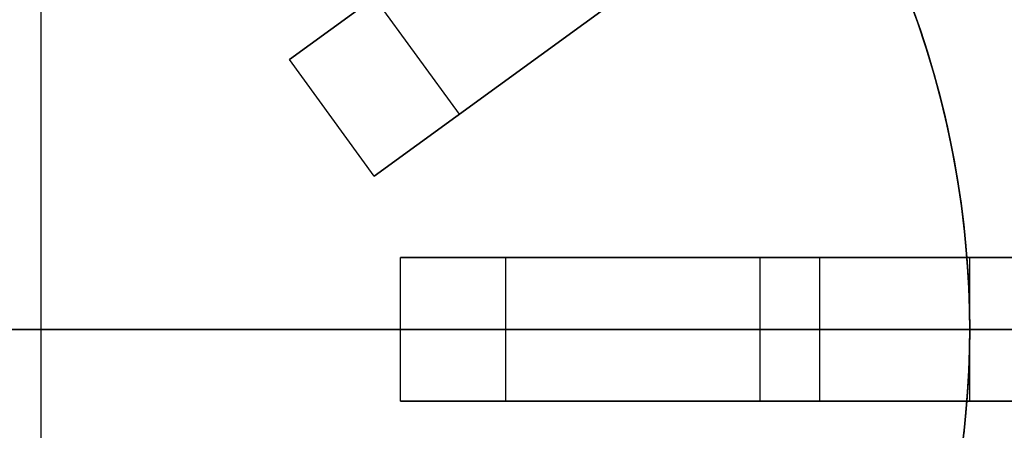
# Model space of a CAD drawing. Header units: centimetres. Extents: x 133.6 to 158.6, y -12.1 to 12.1.
# Tile 7 of 10: x 145.9 to 154.1, y -0.8 to 2.6. Entities that reach past the tile are written whole.
import ezdxf

# ---------------------------------------------------------------- set-up
doc = ezdxf.new("R2010")
doc.units = ezdxf.units.CM
doc.layers.add('Capa 04', color=7, linetype='Continuous')

msp = doc.modelspace()

# ---------------------------------------------------------------- linework, layer by layer
at = {"layer": 'Capa 04'}
for points in [[(146.0743621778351, -7.750000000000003), (146.0743621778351, 7.75)], [(146.0743621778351, -7.750000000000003), (146.0743621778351, 7.749999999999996)], [(146.0743621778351, -7.749999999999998), (146.0743621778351, 7.75)], [(146.0743621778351, -7.75), (146.0743621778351, 7.75)], [(148.1487420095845, 2.248765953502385), (151.9727544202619, 5.027073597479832)], [(151.9727544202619, 5.027073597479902), (148.1487420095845, 2.248765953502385)], [(148.8540843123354, 1.277945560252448), (152.6780967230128, 4.056253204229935)], [(152.6780967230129, 4.056253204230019), (148.8540843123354, 1.277945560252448)], [(153.8011014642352, 0.6000000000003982), (153.7814206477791, 0.8147083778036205), (153.7554899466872, 1.030910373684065), (153.7231593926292, 1.248359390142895), (153.6842905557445, 1.466795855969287), (153.6387577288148, 1.685947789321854), (153.5864490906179, 1.905531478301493), (153.5272678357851, 2.125252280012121), (153.4611332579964, 2.34480553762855), (153.3879817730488, 2.563877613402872), (153.3077678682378, 2.782147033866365), (153.2204649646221, 2.99928574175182), (153.1260661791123, 3.214960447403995), (153.024584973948, 3.428834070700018), (152.9160556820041, 3.640567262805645), (152.8005338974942, 3.849819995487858), (152.6780967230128, 4.056253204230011)], [(153.8011014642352, 0.6000000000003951), (153.7814206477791, 0.8147083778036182), (153.7554899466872, 1.030910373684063), (153.7231593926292, 1.248359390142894), (153.6842905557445, 1.466795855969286), (153.6387577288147, 1.685947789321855), (153.5864490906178, 1.905531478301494), (153.5272678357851, 2.125252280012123), (153.4611332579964, 2.344805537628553), (153.3879817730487, 2.563877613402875), (153.3077678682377, 2.782147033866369), (153.220464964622, 2.999285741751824), (153.1260661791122, 3.214960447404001), (153.024584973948, 3.428834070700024), (152.9160556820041, 3.640567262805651), (152.8005338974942, 3.849819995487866), (152.6780967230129, 4.056253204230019)], [(152.6780967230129, 4.056253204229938), (152.8005338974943, 3.849819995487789), (152.9160556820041, 3.640567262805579), (153.024584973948, 3.428834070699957), (153.1260661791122, 3.214960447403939), (153.220464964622, 2.999285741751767), (153.3077678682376, 2.782147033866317), (153.3879817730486, 2.563877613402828), (153.4611332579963, 2.344805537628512), (153.527267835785, 2.125252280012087), (153.5864490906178, 1.905531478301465), (153.6387577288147, 1.685947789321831), (153.6842905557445, 1.466795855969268), (153.7231593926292, 1.248359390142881), (153.7554899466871, 1.030910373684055), (153.7814206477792, 0.8147083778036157), (153.8011014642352, 0.6000000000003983)], [(152.6780967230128, 4.056253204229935), (152.8005338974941, 3.849819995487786), (152.9160556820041, 3.640567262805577), (153.024584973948, 3.428834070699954), (153.1260661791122, 3.214960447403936), (153.220464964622, 2.999285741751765), (153.3077678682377, 2.782147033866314), (153.3879817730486, 2.563877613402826), (153.4611332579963, 2.344805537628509), (153.5272678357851, 2.125252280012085), (153.5864490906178, 1.905531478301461), (153.6387577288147, 1.685947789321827), (153.6842905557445, 1.466795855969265), (153.7231593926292, 1.248359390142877), (153.7554899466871, 1.030910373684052), (153.7814206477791, 0.8147083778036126), (153.8011014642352, 0.6000000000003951)], [(149.5649510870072, 1.794420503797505), (148.8596087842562, 2.765240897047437)], [(149.5649510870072, 1.794420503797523), (148.8596087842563, 2.765240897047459)], [(153.8243621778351, 2.701363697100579e-15), (153.8224528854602, 0.1720185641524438), (153.8166571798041, 0.3454968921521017), (153.8068757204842, 0.5203213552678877), (153.7930127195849, 0.6963718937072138), (153.7749763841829, 0.8735220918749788), (153.752679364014, 1.051639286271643), (153.7260392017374, 1.230584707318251), (153.6949787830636, 1.410213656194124), (153.6594267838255, 1.590375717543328), (153.6193181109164, 1.770915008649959), (153.5745943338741, 1.951670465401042), (153.5252041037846, 2.132476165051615), (153.4711035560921, 2.313161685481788), (153.4122566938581, 2.493552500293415), (153.348635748, 2.673470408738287)], [(153.348635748, 2.673470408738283), (153.4122566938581, 2.49355250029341), (153.471103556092, 2.313161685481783), (153.5252041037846, 2.13247616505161), (153.5745943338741, 1.951670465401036), (153.6193181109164, 1.770915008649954), (153.6594267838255, 1.590375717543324), (153.6949787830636, 1.410213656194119), (153.7260392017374, 1.230584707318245), (153.752679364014, 1.051639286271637), (153.7749763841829, 0.873522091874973), (153.7930127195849, 0.6963718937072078), (153.8068757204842, 0.5203213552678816), (153.816657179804, 0.3454968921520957), (153.8224528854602, 0.1720185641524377), (153.8243621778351, -3.38274458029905e-15)], [(148.8540843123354, 1.277945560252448), (148.1487420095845, 2.248765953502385)], [(148.8540843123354, 1.277945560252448), (148.1487420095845, 2.248765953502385)], [(148.8540843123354, 1.277945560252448), (148.1487420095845, 2.248765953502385)], [(148.8540843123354, 1.277945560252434), (148.1487420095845, 2.248765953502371)], [(148.8540843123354, 1.277945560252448), (148.1487420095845, 2.248765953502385)], [(148.8540843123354, 1.277945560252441), (148.1487420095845, 2.248765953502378)], [(149.0743621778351, -0.6), (149.0743621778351, 0.6)], [(149.0743621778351, -0.6), (149.0743621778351, 0.6)], [(149.0743621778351, 0.6), (153.8011014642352, 0.6000000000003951)], [(149.0743621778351, -0.6), (149.0743621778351, 0.6)], [(149.0743621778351, -0.6), (149.0743621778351, 0.6)], [(153.8011014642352, 0.6000000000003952), (149.0743621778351, 0.6)], [(149.0743621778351, -0.6), (149.0743621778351, 0.6)], [(149.0743621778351, -0.6), (149.0743621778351, 0.6)], [(149.9530418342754, -0.6), (149.9530418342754, 0.6)], [(149.9530418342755, -0.6), (149.9530418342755, 0.6)], [(152.0743621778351, -0.6), (152.0743621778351, 0.6)], [(152.0743621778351, 0.6), (155.5743621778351, 0.6)], [(152.0743621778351, -0.6), (152.0743621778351, 0.6)], [(155.5743621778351, 0.6), (152.0743621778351, 0.6)], [(152.5743621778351, -0.6), (152.5743621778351, 0.6)], [(152.5743621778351, -0.6), (152.5743621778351, 0.6)], [(152.5743621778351, 0.6), (153.8011014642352, 0.6000000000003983)], [(153.8011014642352, 0.6000000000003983), (152.5743621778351, 0.6)], [(152.5743621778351, -0.6), (152.5743621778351, 0.6)], [(152.5743621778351, 0.6), (158.5743621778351, 0.6)], [(153.8243621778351, 0.6), (153.8011014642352, 0.6000000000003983)], [(153.8243621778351, 0.6), (153.8011014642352, 0.6000000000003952)], [(153.8011014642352, 0.6000000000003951), (153.8243621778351, 0.6)], [(153.8011014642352, 0.6000000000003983), (153.8243621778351, 0.6)], [(153.8011014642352, 0.6000000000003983), (153.8113738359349, 0.4484981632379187), (153.8186327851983, 0.2979475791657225), (153.8229407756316, 0.1484241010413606), (153.8243621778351, -7.111375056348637e-15)], [(153.8011014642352, 0.6000000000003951), (153.8113738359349, 0.4484981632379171), (153.8186327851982, 0.2979475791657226), (153.8229407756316, 0.1484241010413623), (153.824362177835, -3.809240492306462e-15)], [(153.824362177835, 9.158268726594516e-16), (153.8229407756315, 0.1484241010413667), (153.8186327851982, 0.2979475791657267), (153.8113738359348, 0.4484981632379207), (153.8011014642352, 0.6000000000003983)], [(153.8243621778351, -2.51368143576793e-15), (153.8229407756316, 0.1484241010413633), (153.8186327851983, 0.2979475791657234), (153.8113738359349, 0.4484981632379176), (153.8011014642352, 0.6000000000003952)], [(153.824362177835, -3.809240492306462e-15), (153.8243621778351, 0.6)], [(153.8243621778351, -7.111375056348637e-15), (153.8243621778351, 0.6)], [(153.824362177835, 9.158268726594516e-16), (153.8243621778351, 0.6)], [(153.8243621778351, -2.51368143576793e-15), (153.8243621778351, 0.6)], [(153.8243621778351, -5.451195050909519e-15), (153.8243621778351, 0.6)], [(153.8243621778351, -0.6), (153.8243621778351, 0.6)], [(153.8243621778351, -0.6), (153.8243621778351, 0.6)], [(153.8243621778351, -7.882583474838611e-16), (153.8243621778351, 0.6)], [(139.5743621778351, 0), (152.5743621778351, 0)], [(152.5743621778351, 0), (139.5743621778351, 0)], [(143.0743621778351, 0), (149.0743621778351, 0)], [(149.0743621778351, 0), (143.0743621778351, 0)], [(152.0743621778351, 0), (155.5743621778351, 0)], [(155.5743621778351, 0), (152.0743621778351, 0)], [(153.7749763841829, -0.8735220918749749), (153.7930127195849, -0.6963718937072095), (153.8068757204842, -0.5203213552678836), (153.816657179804, -0.3454968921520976), (153.8224528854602, -0.1720185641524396), (153.8243621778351, 1.484542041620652e-15)], [(153.8011014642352, -0.6000000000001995), (153.8113738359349, -0.4484981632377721), (153.8186327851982, -0.2979475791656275), (153.8229407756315, -0.1484241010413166), (153.824362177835, 9.158268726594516e-16)], [(153.8243621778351, -0.6), (153.824362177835, 9.158268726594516e-16)], [(153.824362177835, -4.599566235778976e-15), (153.8224528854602, -0.1720185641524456), (153.816657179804, -0.3454968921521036), (153.8068757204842, -0.5203213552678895), (153.7930127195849, -0.6963718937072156), (153.7749763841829, -0.8735220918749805)], [(153.8243621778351, -7.111375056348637e-15), (153.8229407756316, -0.1484241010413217), (153.8186327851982, -0.2979475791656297), (153.8113738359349, -0.4484981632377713), (153.8011014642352, -0.6000000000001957)], [(153.824362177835, -3.809240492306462e-15), (153.8229407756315, -0.1484241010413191), (153.8186327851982, -0.2979475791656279), (153.8113738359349, -0.4484981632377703), (153.8011014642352, -0.6000000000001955)], [(153.8011014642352, -0.6000000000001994), (153.8113738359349, -0.4484981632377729), (153.8186327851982, -0.2979475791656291), (153.8229407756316, -0.1484241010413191), (153.8243621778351, -2.51368143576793e-15)], [(153.8243621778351, -0.6), (153.824362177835, -3.809240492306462e-15)], [(153.8243621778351, -0.6), (153.8243621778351, -7.111375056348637e-15)], [(153.8243621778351, -0.6), (153.8243621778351, -2.51368143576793e-15)], [(153.8243621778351, -0.6), (153.8243621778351, -7.882583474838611e-16)], [(153.8243621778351, -0.6), (153.8243621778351, -5.451195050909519e-15)], [(149.0743621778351, -0.6), (153.8011014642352, -0.6000000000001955)], [(153.8011014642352, -0.6000000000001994), (149.0743621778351, -0.6)], [(152.0743621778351, -0.6), (155.5743621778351, -0.6)], [(155.5743621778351, -0.6), (152.0743621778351, -0.6)], [(152.5743621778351, -0.6), (153.8011014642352, -0.6000000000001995)], [(153.8011014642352, -0.6000000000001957), (152.5743621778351, -0.6)], [(152.5743621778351, -0.6), (158.5743621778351, -0.6)], [(152.6780967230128, -4.056253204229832), (152.8005338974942, -3.849819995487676), (152.916055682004, -3.64056726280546), (153.0245849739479, -3.42883407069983), (153.1260661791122, -3.214960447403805), (153.220464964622, -2.999285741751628), (153.3077678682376, -2.78214703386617), (153.3879817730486, -2.563877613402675), (153.4611332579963, -2.344805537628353), (153.5272678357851, -2.125252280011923), (153.5864490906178, -1.905531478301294), (153.6387577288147, -1.685947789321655), (153.6842905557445, -1.466795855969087), (153.7231593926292, -1.248359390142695), (153.7554899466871, -1.030910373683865), (153.7814206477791, -0.8147083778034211), (153.8011014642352, -0.6000000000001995)], [(152.6780967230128, -4.056253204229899), (152.8005338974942, -3.849819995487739), (152.9160556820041, -3.640567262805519), (153.024584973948, -3.428834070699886), (153.1260661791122, -3.214960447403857), (153.2204649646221, -2.999285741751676), (153.3077678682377, -2.782147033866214), (153.3879817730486, -2.563877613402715), (153.4611332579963, -2.344805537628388), (153.527267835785, -2.125252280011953), (153.5864490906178, -1.90553147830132), (153.6387577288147, -1.685947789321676), (153.6842905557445, -1.466795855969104), (153.7231593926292, -1.248359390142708), (153.7554899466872, -1.030910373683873), (153.7814206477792, -0.8147083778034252), (153.8011014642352, -0.6000000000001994)], [(153.8011014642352, -0.6000000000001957), (153.7814206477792, -0.8147083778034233), (153.7554899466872, -1.030910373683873), (153.7231593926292, -1.248359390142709), (153.6842905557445, -1.466795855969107), (153.6387577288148, -1.685947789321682), (153.5864490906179, -1.905531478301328), (153.5272678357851, -2.125252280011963), (153.4611332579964, -2.3448055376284), (153.3879817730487, -2.563877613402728), (153.3077678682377, -2.782147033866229), (153.2204649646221, -2.999285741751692), (153.1260661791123, -3.214960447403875), (153.024584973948, -3.428834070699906), (152.9160556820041, -3.64056726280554), (152.8005338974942, -3.84981999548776), (152.6780967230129, -4.056253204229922)], [(153.8011014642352, -0.6000000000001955), (153.7814206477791, -0.8147083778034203), (153.7554899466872, -1.030910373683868), (153.7231593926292, -1.248359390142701), (153.6842905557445, -1.466795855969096), (153.6387577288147, -1.685947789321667), (153.5864490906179, -1.90553147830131), (153.5272678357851, -2.125252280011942), (153.4611332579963, -2.344805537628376), (153.3879817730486, -2.563877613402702), (153.3077678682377, -2.7821470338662), (153.220464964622, -2.99928574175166), (153.1260661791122, -3.214960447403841), (153.0245849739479, -3.428834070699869), (152.916055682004, -3.640567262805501), (152.8005338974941, -3.84981999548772), (152.6780967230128, -4.056253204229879)], [(153.8243621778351, -0.6), (153.8011014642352, -0.6000000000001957)], [(153.8243621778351, -0.6), (153.8011014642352, -0.6000000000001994)], [(153.8011014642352, -0.6000000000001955), (153.8243621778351, -0.6)], [(153.8011014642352, -0.6000000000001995), (153.8243621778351, -0.6)]]:
    msp.add_lwpolyline(points, dxfattribs=at)
at = {"layer": 'Capa 04', "extrusion": (-0.5877852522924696, 0.80901699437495, -5.576344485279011e-15)}
msp.add_lwpolyline([(-121.17664144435, -183.0989438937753), (-121.1773805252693, -183.0323560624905), (-121.179624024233, -182.9652031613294), (-121.1834103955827, -182.8975291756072), (-121.1887767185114, -182.8293805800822), (-121.1957585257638, -182.7608063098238), (-121.2043896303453, -182.6918577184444), (-121.2147019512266, -182.6225885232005), (-121.2267253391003, -182.5530547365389), (-121.2404874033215, -182.4833145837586), (-121.2560133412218, -182.413428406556), (-121.2733257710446, -182.3434585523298), (-121.2924445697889, -182.2734692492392), (-121.3133867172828, -182.2035264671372), (-121.336166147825, -182.1336977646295), (-121.3607936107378, -182.0640521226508), (-121.3872765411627, -181.9946597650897), (-121.415618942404, -181.9255919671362), (-121.4458212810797, -181.8569208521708), (-121.4778803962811, -181.7887191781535), (-121.5117894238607, -181.7210601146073), (-121.5475377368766, -181.6540170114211), (-121.5851109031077, -181.5876631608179), (-121.6244906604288, -181.5220715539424), (-121.6656549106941, -181.4573146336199), (-121.7085777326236, -181.3934640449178), (-121.753229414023, -181.330590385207), (-121.7995765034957, -181.2687629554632), (-121.8475818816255, -181.2080495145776), (-121.8972048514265, -181.1485160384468), (-121.9484012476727, -181.0902264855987), (-122.0011235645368, -181.0332425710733), (-122.0553211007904, -180.9776235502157), (-122.110940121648, -180.9234260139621), (-122.1679240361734, -180.870703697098), (-122.2262135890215, -180.8195073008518), (-122.2857470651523, -180.7698843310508), (-122.3464605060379, -180.721878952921), (-122.4082879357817, -180.6755318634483), (-122.4711615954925, -180.6308801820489), (-122.5350121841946, -180.5879573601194), (-122.5997691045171, -180.5467931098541), (-122.6653607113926, -180.507413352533), (-122.7317145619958, -180.469840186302), (-122.798757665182, -180.4340918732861), (-122.8664167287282, -180.4001828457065), (-122.9346184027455, -180.3681237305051), (-123.0032895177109, -180.3379213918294), (-123.0723573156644, -180.3095789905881), (-123.1417496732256, -180.2830960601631), (-123.2113953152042, -180.2584685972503), (-123.281224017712, -180.2356891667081), (-123.3511667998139, -180.2147470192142), (-123.4211561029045, -180.1956282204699), (-123.4911259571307, -180.1783157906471), (-123.5610121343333, -180.1627898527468), (-123.6307522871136, -180.1490277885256), (-123.7002860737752, -180.1370044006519), (-123.7695552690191, -180.1266920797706), (-123.8385038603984, -180.1180609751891), (-123.9070781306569, -180.1110791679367), (-123.9752267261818, -180.105712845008), (-124.0429007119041, -180.1019264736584), (-124.1100536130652, -180.0996829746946), (-124.1766414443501, -180.0989438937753)], dxfattribs=at)
at = {"layer": 'Capa 04', "extrusion": (-0.5877852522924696, 0.80901699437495, 7.251316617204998e-15)}
msp.add_lwpolyline([(-124.1766414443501, -240.0989438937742), (-124.1100536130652, -240.0982048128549), (-124.042900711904, -240.0959613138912), (-123.9752267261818, -240.0921749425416), (-123.9070781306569, -240.0868086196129), (-123.8385038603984, -240.0798268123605), (-123.7695552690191, -240.071195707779), (-123.7002860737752, -240.0608833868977), (-123.6307522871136, -240.048859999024), (-123.5610121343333, -240.0350979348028), (-123.4911259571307, -240.0195719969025), (-123.4211561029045, -240.0022595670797), (-123.3511667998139, -239.9831407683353), (-123.2812240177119, -239.9621986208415), (-123.2113953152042, -239.9394191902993), (-123.1417496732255, -239.9147917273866), (-123.0723573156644, -239.8883087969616), (-123.0032895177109, -239.8599663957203), (-122.9346184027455, -239.8297640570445), (-122.8664167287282, -239.7977049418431), (-122.798757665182, -239.7637959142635), (-122.7317145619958, -239.7280476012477), (-122.6653607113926, -239.6904744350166), (-122.5997691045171, -239.6510946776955), (-122.5350121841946, -239.6099304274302), (-122.4711615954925, -239.5670076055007), (-122.4082879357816, -239.5223559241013), (-122.3464605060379, -239.4760088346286), (-122.2857470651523, -239.4280034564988), (-122.2262135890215, -239.3783804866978), (-122.1679240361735, -239.3271840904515), (-122.110940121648, -239.2744617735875), (-122.0553211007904, -239.2202642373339), (-122.0011235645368, -239.1646452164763), (-121.9484012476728, -239.1076613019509), (-121.8972048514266, -239.0493717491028), (-121.8475818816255, -238.989838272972), (-121.7995765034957, -238.9291248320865), (-121.753229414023, -238.8672974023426), (-121.7085777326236, -238.8044237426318), (-121.6656549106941, -238.7405731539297), (-121.6244906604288, -238.6758162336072), (-121.5851109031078, -238.6102246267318), (-121.5475377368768, -238.5438707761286), (-121.5117894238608, -238.4768276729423), (-121.4778803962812, -238.4091686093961), (-121.4458212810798, -238.3409669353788), (-121.415618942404, -238.2722958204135), (-121.3872765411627, -238.2032280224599), (-121.3607936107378, -238.1338356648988), (-121.336166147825, -238.0641900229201), (-121.3133867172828, -237.9943613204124), (-121.2924445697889, -237.9244185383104), (-121.2733257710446, -237.8544292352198), (-121.2560133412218, -237.7844593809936), (-121.2404874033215, -237.714573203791), (-121.2267253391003, -237.6448330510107), (-121.2147019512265, -237.575299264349), (-121.2043896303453, -237.5060300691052), (-121.1957585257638, -237.4370814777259), (-121.1887767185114, -237.3685072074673), (-121.1834103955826, -237.3003586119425), (-121.179624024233, -237.2326846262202), (-121.1773805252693, -237.1655317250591), (-121.17664144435, -237.0989438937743)], dxfattribs=at)
at = {"layer": 'Capa 04', "extrusion": (-0.5877852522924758, 0.8090169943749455, -3.374340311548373e-15)}
msp.add_lwpolyline([(-121.1766414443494, -183.0989438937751), (-121.1773805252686, -183.0323560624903), (-121.1796240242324, -182.9652031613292), (-121.183410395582, -182.897529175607), (-121.1887767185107, -182.829380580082), (-121.1957585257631, -182.7608063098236), (-121.2043896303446, -182.6918577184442), (-121.2147019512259, -182.6225885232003), (-121.2267253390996, -182.5530547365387), (-121.2404874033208, -182.4833145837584), (-121.2560133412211, -182.4134284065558), (-121.2733257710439, -182.3434585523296), (-121.2924445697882, -182.273469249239), (-121.3133867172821, -182.203526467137), (-121.3361661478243, -182.1336977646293), (-121.3607936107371, -182.0640521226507), (-121.3872765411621, -181.9946597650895), (-121.4156189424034, -181.925591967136), (-121.4458212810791, -181.8569208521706), (-121.4778803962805, -181.7887191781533), (-121.5117894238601, -181.7210601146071), (-121.5475377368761, -181.6540170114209), (-121.5851109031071, -181.5876631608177), (-121.6244906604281, -181.5220715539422), (-121.6656549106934, -181.4573146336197), (-121.7085777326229, -181.3934640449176), (-121.7532294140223, -181.3305903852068), (-121.799576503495, -181.268762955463), (-121.8475818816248, -181.2080495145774), (-121.8972048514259, -181.1485160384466), (-121.9484012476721, -181.0902264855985), (-122.0011235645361, -181.0332425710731), (-122.0553211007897, -180.9776235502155), (-122.1109401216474, -180.9234260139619), (-122.1679240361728, -180.8707036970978), (-122.2262135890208, -180.8195073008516), (-122.2857470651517, -180.7698843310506), (-122.3464605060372, -180.7218789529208), (-122.4082879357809, -180.6755318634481), (-122.4711615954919, -180.6308801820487), (-122.5350121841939, -180.5879573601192), (-122.5997691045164, -180.5467931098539), (-122.6653607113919, -180.5074133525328), (-122.7317145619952, -180.4698401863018), (-122.7987576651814, -180.4340918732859), (-122.8664167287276, -180.4001828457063), (-122.9346184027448, -180.3681237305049), (-123.0032895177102, -180.3379213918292), (-123.0723573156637, -180.3095789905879), (-123.1417496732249, -180.2830960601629), (-123.2113953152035, -180.2584685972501), (-123.2812240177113, -180.2356891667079), (-123.3511667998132, -180.214747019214), (-123.4211561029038, -180.1956282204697), (-123.49112595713, -180.1783157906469), (-123.5610121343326, -180.1627898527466), (-123.6307522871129, -180.1490277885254), (-123.7002860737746, -180.1370044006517), (-123.7695552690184, -180.1266920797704), (-123.8385038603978, -180.1180609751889), (-123.9070781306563, -180.1110791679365), (-123.9752267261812, -180.1057128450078), (-124.0429007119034, -180.1019264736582), (-124.1100536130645, -180.0996829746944), (-124.1766414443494, -180.0989438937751)], dxfattribs=at)
at = {"layer": 'Capa 04', "extrusion": (-0.5877852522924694, 0.8090169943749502, 7.557431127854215e-15)}
msp.add_lwpolyline([(-124.1766414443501, -240.0989438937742), (-124.1100536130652, -240.0982048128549), (-124.0429007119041, -240.0959613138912), (-123.9752267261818, -240.0921749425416), (-123.9070781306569, -240.0868086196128), (-123.8385038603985, -240.0798268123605), (-123.7695552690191, -240.071195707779), (-123.7002860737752, -240.0608833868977), (-123.6307522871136, -240.048859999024), (-123.5610121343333, -240.0350979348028), (-123.4911259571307, -240.0195719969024), (-123.4211561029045, -240.0022595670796), (-123.351166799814, -239.9831407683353), (-123.2812240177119, -239.9621986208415), (-123.2113953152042, -239.9394191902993), (-123.1417496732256, -239.9147917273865), (-123.0723573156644, -239.8883087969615), (-123.0032895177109, -239.8599663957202), (-122.9346184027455, -239.8297640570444), (-122.8664167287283, -239.7977049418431), (-122.7987576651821, -239.7637959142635), (-122.7317145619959, -239.7280476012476), (-122.6653607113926, -239.6904744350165), (-122.5997691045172, -239.6510946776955), (-122.5350121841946, -239.6099304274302), (-122.4711615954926, -239.5670076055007), (-122.4082879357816, -239.5223559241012), (-122.3464605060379, -239.4760088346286), (-122.2857470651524, -239.4280034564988), (-122.2262135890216, -239.3783804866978), (-122.1679240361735, -239.3271840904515), (-122.110940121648, -239.2744617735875), (-122.0553211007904, -239.2202642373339), (-122.0011235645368, -239.1646452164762), (-121.9484012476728, -239.1076613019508), (-121.8972048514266, -239.0493717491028), (-121.8475818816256, -238.989838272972), (-121.7995765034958, -238.9291248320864), (-121.753229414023, -238.8672974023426), (-121.7085777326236, -238.8044237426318), (-121.6656549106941, -238.7405731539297), (-121.6244906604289, -238.6758162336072), (-121.5851109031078, -238.6102246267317), (-121.5475377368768, -238.5438707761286), (-121.5117894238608, -238.4768276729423), (-121.4778803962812, -238.409168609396), (-121.4458212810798, -238.3409669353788), (-121.4156189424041, -238.2722958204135), (-121.3872765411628, -238.2032280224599), (-121.3607936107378, -238.1338356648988), (-121.336166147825, -238.0641900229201), (-121.3133867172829, -237.9943613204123), (-121.292444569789, -237.9244185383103), (-121.2733257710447, -237.8544292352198), (-121.2560133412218, -237.7844593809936), (-121.2404874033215, -237.714573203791), (-121.2267253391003, -237.6448330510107), (-121.2147019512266, -237.575299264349), (-121.2043896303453, -237.5060300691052), (-121.1957585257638, -237.4370814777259), (-121.1887767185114, -237.3685072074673), (-121.1834103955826, -237.3003586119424), (-121.179624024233, -237.2326846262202), (-121.1773805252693, -237.1655317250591), (-121.17664144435, -237.0989438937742)], dxfattribs=at)
at = {"layer": 'Capa 04', "extrusion": (-0.5877852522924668, 0.8090169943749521, -9.030165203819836e-15)}
msp.add_lwpolyline([(-121.1766414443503, -183.0989438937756), (-121.1773805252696, -183.0323560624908), (-121.1796240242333, -182.9652031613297), (-121.1834103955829, -182.8975291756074), (-121.1887767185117, -182.8293805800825), (-121.195758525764, -182.7608063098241), (-121.2043896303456, -182.6918577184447), (-121.2147019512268, -182.6225885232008), (-121.2267253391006, -182.5530547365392), (-121.2404874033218, -182.4833145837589), (-121.2560133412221, -182.4134284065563), (-121.2733257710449, -182.34345855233), (-121.2924445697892, -182.2734692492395), (-121.3133867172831, -182.2035264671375), (-121.3361661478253, -182.1336977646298), (-121.3607936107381, -182.0640521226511), (-121.387276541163, -181.99465976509), (-121.4156189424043, -181.9255919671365), (-121.44582128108, -181.8569208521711), (-121.4778803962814, -181.7887191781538), (-121.511789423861, -181.7210601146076), (-121.5475377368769, -181.6540170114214), (-121.585110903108, -181.5876631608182), (-121.624490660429, -181.5220715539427), (-121.6656549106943, -181.4573146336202), (-121.7085777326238, -181.3934640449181), (-121.7532294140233, -181.3305903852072), (-121.799576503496, -181.2687629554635), (-121.8475818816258, -181.2080495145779), (-121.8972048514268, -181.1485160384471), (-121.948401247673, -181.090226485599), (-122.0011235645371, -181.0332425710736), (-122.0553211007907, -180.977623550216), (-122.1109401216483, -180.9234260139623), (-122.1679240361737, -180.8707036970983), (-122.2262135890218, -180.8195073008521), (-122.2857470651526, -180.7698843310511), (-122.3464605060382, -180.7218789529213), (-122.408287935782, -180.6755318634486), (-122.4711615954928, -180.6308801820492), (-122.5350121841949, -180.5879573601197), (-122.5997691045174, -180.5467931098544), (-122.6653607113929, -180.5074133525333), (-122.7317145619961, -180.4698401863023), (-122.7987576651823, -180.4340918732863), (-122.8664167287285, -180.4001828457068), (-122.9346184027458, -180.3681237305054), (-123.0032895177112, -180.3379213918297), (-123.0723573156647, -180.3095789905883), (-123.1417496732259, -180.2830960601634), (-123.2113953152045, -180.2584685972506), (-123.2812240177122, -180.2356891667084), (-123.3511667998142, -180.2147470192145), (-123.4211561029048, -180.1956282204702), (-123.491125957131, -180.1783157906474), (-123.5610121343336, -180.1627898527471), (-123.6307522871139, -180.1490277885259), (-123.7002860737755, -180.1370044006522), (-123.7695552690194, -180.1266920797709), (-123.8385038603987, -180.1180609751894), (-123.9070781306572, -180.111079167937), (-123.9752267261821, -180.1057128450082), (-124.0429007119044, -180.1019264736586), (-124.1100536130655, -180.0996829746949), (-124.1766414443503, -180.0989438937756)], dxfattribs=at)
at = {"layer": 'Capa 04', "extrusion": (-0.5877852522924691, 0.8090169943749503, 7.821434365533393e-15)}
msp.add_lwpolyline([(-124.1766414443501, -240.0989438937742), (-124.1100536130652, -240.0982048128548), (-124.0429007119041, -240.0959613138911), (-123.9752267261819, -240.0921749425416), (-123.907078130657, -240.0868086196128), (-123.8385038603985, -240.0798268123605), (-123.7695552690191, -240.0711957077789), (-123.7002860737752, -240.0608833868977), (-123.6307522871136, -240.0488599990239), (-123.5610121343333, -240.0350979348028), (-123.4911259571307, -240.0195719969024), (-123.4211561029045, -240.0022595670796), (-123.351166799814, -239.9831407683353), (-123.281224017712, -239.9621986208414), (-123.2113953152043, -239.9394191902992), (-123.1417496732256, -239.9147917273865), (-123.0723573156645, -239.8883087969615), (-123.0032895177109, -239.8599663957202), (-122.9346184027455, -239.8297640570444), (-122.8664167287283, -239.7977049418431), (-122.7987576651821, -239.7637959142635), (-122.7317145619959, -239.7280476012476), (-122.6653607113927, -239.6904744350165), (-122.5997691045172, -239.6510946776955), (-122.5350121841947, -239.6099304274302), (-122.4711615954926, -239.5670076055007), (-122.4082879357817, -239.5223559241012), (-122.3464605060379, -239.4760088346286), (-122.2857470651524, -239.4280034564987), (-122.2262135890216, -239.3783804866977), (-122.1679240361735, -239.3271840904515), (-122.110940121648, -239.2744617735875), (-122.0553211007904, -239.2202642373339), (-122.0011235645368, -239.1646452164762), (-121.9484012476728, -239.1076613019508), (-121.8972048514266, -239.0493717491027), (-121.8475818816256, -238.9898382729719), (-121.7995765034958, -238.9291248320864), (-121.7532294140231, -238.8672974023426), (-121.7085777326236, -238.8044237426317), (-121.6656549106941, -238.7405731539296), (-121.6244906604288, -238.6758162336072), (-121.5851109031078, -238.6102246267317), (-121.5475377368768, -238.5438707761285), (-121.5117894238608, -238.4768276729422), (-121.4778803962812, -238.409168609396), (-121.4458212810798, -238.3409669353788), (-121.4156189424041, -238.2722958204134), (-121.3872765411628, -238.2032280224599), (-121.3607936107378, -238.1338356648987), (-121.3361661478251, -238.0641900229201), (-121.3133867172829, -237.9943613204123), (-121.292444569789, -237.9244185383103), (-121.2733257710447, -237.8544292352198), (-121.2560133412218, -237.7844593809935), (-121.2404874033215, -237.714573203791), (-121.2267253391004, -237.6448330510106), (-121.2147019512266, -237.575299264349), (-121.2043896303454, -237.5060300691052), (-121.1957585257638, -237.4370814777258), (-121.1887767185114, -237.3685072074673), (-121.1834103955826, -237.3003586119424), (-121.1796240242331, -237.2326846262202), (-121.1773805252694, -237.165531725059), (-121.1766414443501, -237.0989438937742)], dxfattribs=at)
at = {"layer": 'Capa 04', "extrusion": (1, 0, 0)}
for points in [[(2.248765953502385, -237.0989438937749), (2.248765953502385, -231.2989438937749)], [(2.248765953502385, -188.8989438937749), (2.248765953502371, -183.0989438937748)], [(1.763355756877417, -237.0989438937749), (1.763355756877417, -231.2989438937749)], [(1.763355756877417, -188.8989438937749), (1.763355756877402, -183.0989438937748)], [(1.277945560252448, -237.0989438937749), (1.277945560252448, -231.2989438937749)], [(1.277945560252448, -188.8989438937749), (1.277945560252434, -183.0989438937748)], [(0.6, -237.0989438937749), (0.6, -231.2989438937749)], [(0.6, -188.8989438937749), (0.6, -183.0989438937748)], [(0.6, -230.0989438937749), (0.6, -190.0989438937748)], [(0.6, -231.2989438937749), (0.6, -230.0989438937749)], [(0.6, -190.0989438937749), (0.6, -188.8989438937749)], [(0.6, -180.0989438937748), (0.6, -188.8989438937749)], [(0.6, -190.0989438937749), (0.6, -230.0989438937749)], [(0.6, -231.2989438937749), (0.6, -240.0989438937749)], [(0, -237.0989438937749), (0, -231.2989438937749)], [(0, -188.8989438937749), (0, -183.0989438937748)], [(0, -230.0989438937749), (0, -190.0989438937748)], [(-2.51368143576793e-15, -188.898943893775), (9.158268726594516e-16, -190.0989438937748)], [(0, -231.2989438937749), (0, -230.0989438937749)], [(0, -190.0989438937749), (0, -189.7789438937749)], [(0, -189.7614438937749), (0, -188.8989438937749)], [(-3.809240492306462e-15, -231.2989438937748), (-7.111375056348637e-15, -230.098943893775)], [(-9.491012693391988e-16, -190.0989438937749), (-9.491012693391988e-16, -188.8989438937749)], [(-9.491012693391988e-16, -230.0989438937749), (-9.491012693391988e-16, -231.2989438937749)], [(-0.6, -237.0989438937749), (-0.6, -231.2989438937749)], [(-0.6, -188.8989438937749), (-0.6, -183.0989438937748)], [(-0.6, -230.0989438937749), (-0.6, -190.0989438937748)], [(-0.6, -231.2989438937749), (-0.6, -230.0989438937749)], [(-0.6, -190.0989438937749), (-0.6, -188.8989438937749)], [(-0.6, -180.0989438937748), (-0.6, -188.8989438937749)], [(-0.6, -190.0989438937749), (-0.6, -230.0989438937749)], [(-0.6, -231.2989438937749), (-0.6, -240.0989438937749)]]:
    msp.add_lwpolyline(points, dxfattribs=at)
at = {"layer": 'Capa 04', "extrusion": (0, 1, 0)}
for points in [[(-149.0743621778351, -183.0989438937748), (-149.0751012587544, -183.03235606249), (-149.0773447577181, -182.9652031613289), (-149.0811311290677, -182.8975291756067), (-149.0864974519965, -182.8293805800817), (-149.0934792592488, -182.7608063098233), (-149.1021103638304, -182.6918577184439), (-149.1124226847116, -182.6225885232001), (-149.1244460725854, -182.5530547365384), (-149.1382081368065, -182.4833145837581), (-149.1537340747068, -182.4134284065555), (-149.1710465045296, -182.3434585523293), (-149.1901653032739, -182.2734692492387), (-149.2111074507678, -182.2035264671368), (-149.23388688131, -182.133697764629), (-149.2585143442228, -182.0640521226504), (-149.2849972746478, -181.9946597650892), (-149.3133396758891, -181.9255919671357), (-149.3435420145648, -181.8569208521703), (-149.3756011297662, -181.7887191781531), (-149.4095101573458, -181.7210601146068), (-149.4452584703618, -181.6540170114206), (-149.4828316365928, -181.5876631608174), (-149.5222113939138, -181.5220715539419), (-149.5633756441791, -181.4573146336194), (-149.6062984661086, -181.3934640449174), (-149.6509501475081, -181.3305903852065), (-149.6972972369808, -181.2687629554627), (-149.7453026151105, -181.2080495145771), (-149.7949255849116, -181.1485160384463), (-149.8461219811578, -181.0902264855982), (-149.8988442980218, -181.0332425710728), (-149.9530418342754, -180.9776235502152), (-150.0086608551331, -180.9234260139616), (-150.0656447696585, -180.8707036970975), (-150.1239343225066, -180.8195073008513), (-150.1834677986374, -180.7698843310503), (-150.2441812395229, -180.7218789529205), (-150.3060086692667, -180.6755318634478), (-150.3688823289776, -180.6308801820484), (-150.4327329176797, -180.5879573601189), (-150.4974898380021, -180.5467931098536), (-150.5630814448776, -180.5074133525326), (-150.6294352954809, -180.4698401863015), (-150.6964783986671, -180.4340918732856), (-150.7641374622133, -180.400182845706), (-150.8323391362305, -180.3681237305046), (-150.9010102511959, -180.3379213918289), (-150.9700780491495, -180.3095789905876), (-151.0394704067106, -180.2830960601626), (-151.1091160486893, -180.2584685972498), (-151.178944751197, -180.2356891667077), (-151.248887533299, -180.2147470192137), (-151.3188768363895, -180.1956282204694), (-151.3888466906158, -180.1783157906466), (-151.4587328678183, -180.1627898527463), (-151.5284730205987, -180.1490277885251), (-151.5980068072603, -180.1370044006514), (-151.6672760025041, -180.1266920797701), (-151.7362245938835, -180.1180609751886), (-151.804798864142, -180.1110791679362), (-151.8729474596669, -180.1057128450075), (-151.9406214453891, -180.1019264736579), (-152.0077743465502, -180.0996829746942), (-152.0743621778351, -180.0989438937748)], [(-152.0743621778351, -240.0989438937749), (-152.0077743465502, -240.0982048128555), (-151.9406214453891, -240.0959613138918), (-151.8729474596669, -240.0921749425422), (-151.804798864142, -240.0868086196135), (-151.7362245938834, -240.0798268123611), (-151.6672760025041, -240.0711957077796), (-151.5980068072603, -240.0608833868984), (-151.5284730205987, -240.0488599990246), (-151.4587328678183, -240.0350979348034), (-151.3888466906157, -240.0195719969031), (-151.3188768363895, -240.0022595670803), (-151.248887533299, -239.983140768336), (-151.1789447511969, -239.9621986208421), (-151.1091160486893, -239.9394191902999), (-151.0394704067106, -239.9147917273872), (-150.9700780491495, -239.8883087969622), (-150.9010102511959, -239.8599663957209), (-150.8323391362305, -239.8297640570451), (-150.7641374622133, -239.7977049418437), (-150.6964783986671, -239.7637959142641), (-150.6294352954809, -239.7280476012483), (-150.5630814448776, -239.6904744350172), (-150.4974898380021, -239.6510946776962), (-150.4327329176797, -239.6099304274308), (-150.3688823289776, -239.5670076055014), (-150.3060086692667, -239.5223559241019), (-150.2441812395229, -239.4760088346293), (-150.1834677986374, -239.4280034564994), (-150.1239343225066, -239.3783804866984), (-150.0656447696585, -239.3271840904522), (-150.008660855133, -239.2744617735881), (-149.9530418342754, -239.2202642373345), (-149.8988442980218, -239.1646452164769), (-149.8461219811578, -239.1076613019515), (-149.7949255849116, -239.0493717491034), (-149.7453026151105, -238.9898382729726), (-149.6972972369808, -238.9291248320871), (-149.6509501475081, -238.8672974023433), (-149.6062984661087, -238.8044237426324), (-149.5633756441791, -238.7405731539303), (-149.5222113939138, -238.6758162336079), (-149.4828316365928, -238.6102246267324), (-149.4452584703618, -238.5438707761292), (-149.4095101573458, -238.4768276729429), (-149.3756011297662, -238.4091686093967), (-149.3435420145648, -238.3409669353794), (-149.3133396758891, -238.2722958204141), (-149.2849972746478, -238.2032280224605), (-149.2585143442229, -238.1338356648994), (-149.2338868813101, -238.0641900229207), (-149.2111074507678, -237.994361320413), (-149.190165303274, -237.924418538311), (-149.1710465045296, -237.8544292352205), (-149.1537340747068, -237.7844593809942), (-149.1382081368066, -237.7145732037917), (-149.1244460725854, -237.6448330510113), (-149.1124226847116, -237.5752992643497), (-149.1021103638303, -237.5060300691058), (-149.0934792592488, -237.4370814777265), (-149.0864974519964, -237.368507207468), (-149.0811311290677, -237.3003586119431), (-149.0773447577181, -237.2326846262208), (-149.0751012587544, -237.1655317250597), (-149.0743621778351, -237.0989438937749)], [(-149.0743621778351, -183.0989438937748), (-149.0751012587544, -183.03235606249), (-149.0773447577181, -182.9652031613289), (-149.0811311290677, -182.8975291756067), (-149.0864974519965, -182.8293805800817), (-149.0934792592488, -182.7608063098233), (-149.1021103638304, -182.6918577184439), (-149.1124226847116, -182.6225885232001), (-149.1244460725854, -182.5530547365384), (-149.1382081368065, -182.4833145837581), (-149.1537340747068, -182.4134284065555), (-149.1710465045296, -182.3434585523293), (-149.1901653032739, -182.2734692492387), (-149.2111074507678, -182.2035264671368), (-149.23388688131, -182.133697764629), (-149.2585143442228, -182.0640521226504), (-149.2849972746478, -181.9946597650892), (-149.3133396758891, -181.9255919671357), (-149.3435420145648, -181.8569208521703), (-149.3756011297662, -181.7887191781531), (-149.4095101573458, -181.7210601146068), (-149.4452584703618, -181.6540170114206), (-149.4828316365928, -181.5876631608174), (-149.5222113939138, -181.5220715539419), (-149.5633756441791, -181.4573146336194), (-149.6062984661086, -181.3934640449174), (-149.6509501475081, -181.3305903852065), (-149.6972972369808, -181.2687629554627), (-149.7453026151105, -181.2080495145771), (-149.7949255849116, -181.1485160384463), (-149.8461219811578, -181.0902264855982), (-149.8988442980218, -181.0332425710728), (-149.9530418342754, -180.9776235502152), (-150.0086608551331, -180.9234260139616), (-150.0656447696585, -180.8707036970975), (-150.1239343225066, -180.8195073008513), (-150.1834677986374, -180.7698843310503), (-150.2441812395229, -180.7218789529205), (-150.3060086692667, -180.6755318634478), (-150.3688823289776, -180.6308801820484), (-150.4327329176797, -180.5879573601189), (-150.4974898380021, -180.5467931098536), (-150.5630814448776, -180.5074133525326), (-150.6294352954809, -180.4698401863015), (-150.6964783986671, -180.4340918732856), (-150.7641374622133, -180.400182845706), (-150.8323391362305, -180.3681237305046), (-150.9010102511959, -180.3379213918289), (-150.9700780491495, -180.3095789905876), (-151.0394704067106, -180.2830960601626), (-151.1091160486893, -180.2584685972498), (-151.178944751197, -180.2356891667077), (-151.248887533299, -180.2147470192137), (-151.3188768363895, -180.1956282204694), (-151.3888466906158, -180.1783157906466), (-151.4587328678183, -180.1627898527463), (-151.5284730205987, -180.1490277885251), (-151.5980068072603, -180.1370044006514), (-151.6672760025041, -180.1266920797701), (-151.7362245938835, -180.1180609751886), (-151.804798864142, -180.1110791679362), (-151.8729474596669, -180.1057128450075), (-151.9406214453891, -180.1019264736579), (-152.0077743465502, -180.0996829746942), (-152.0743621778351, -180.0989438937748)], [(-152.0743621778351, -240.0989438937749), (-152.0077743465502, -240.0982048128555), (-151.9406214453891, -240.0959613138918), (-151.8729474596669, -240.0921749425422), (-151.804798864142, -240.0868086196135), (-151.7362245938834, -240.0798268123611), (-151.6672760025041, -240.0711957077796), (-151.5980068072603, -240.0608833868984), (-151.5284730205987, -240.0488599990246), (-151.4587328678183, -240.0350979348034), (-151.3888466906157, -240.0195719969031), (-151.3188768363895, -240.0022595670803), (-151.248887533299, -239.983140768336), (-151.1789447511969, -239.9621986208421), (-151.1091160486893, -239.9394191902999), (-151.0394704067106, -239.9147917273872), (-150.9700780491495, -239.8883087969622), (-150.9010102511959, -239.8599663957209), (-150.8323391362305, -239.8297640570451), (-150.7641374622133, -239.7977049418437), (-150.6964783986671, -239.7637959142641), (-150.6294352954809, -239.7280476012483), (-150.5630814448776, -239.6904744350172), (-150.4974898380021, -239.6510946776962), (-150.4327329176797, -239.6099304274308), (-150.3688823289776, -239.5670076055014), (-150.3060086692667, -239.5223559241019), (-150.2441812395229, -239.4760088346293), (-150.1834677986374, -239.4280034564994), (-150.1239343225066, -239.3783804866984), (-150.0656447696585, -239.3271840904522), (-150.008660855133, -239.2744617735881), (-149.9530418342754, -239.2202642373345), (-149.8988442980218, -239.1646452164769), (-149.8461219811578, -239.1076613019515), (-149.7949255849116, -239.0493717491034), (-149.7453026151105, -238.9898382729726), (-149.6972972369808, -238.9291248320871), (-149.6509501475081, -238.8672974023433), (-149.6062984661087, -238.8044237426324), (-149.5633756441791, -238.7405731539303), (-149.5222113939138, -238.6758162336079), (-149.4828316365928, -238.6102246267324), (-149.4452584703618, -238.5438707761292), (-149.4095101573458, -238.4768276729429), (-149.3756011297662, -238.4091686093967), (-149.3435420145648, -238.3409669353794), (-149.3133396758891, -238.2722958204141), (-149.2849972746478, -238.2032280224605), (-149.2585143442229, -238.1338356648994), (-149.2338868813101, -238.0641900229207), (-149.2111074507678, -237.994361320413), (-149.190165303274, -237.924418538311), (-149.1710465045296, -237.8544292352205), (-149.1537340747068, -237.7844593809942), (-149.1382081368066, -237.7145732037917), (-149.1244460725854, -237.6448330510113), (-149.1124226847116, -237.5752992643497), (-149.1021103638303, -237.5060300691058), (-149.0934792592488, -237.4370814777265), (-149.0864974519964, -237.368507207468), (-149.0811311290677, -237.3003586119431), (-149.0773447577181, -237.2326846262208), (-149.0751012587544, -237.1655317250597), (-149.0743621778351, -237.0989438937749)], [(-149.0743621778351, -183.0989438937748), (-149.0751012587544, -183.03235606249), (-149.0773447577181, -182.9652031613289), (-149.0811311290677, -182.8975291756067), (-149.0864974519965, -182.8293805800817), (-149.0934792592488, -182.7608063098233), (-149.1021103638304, -182.6918577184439), (-149.1124226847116, -182.6225885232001), (-149.1244460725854, -182.5530547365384), (-149.1382081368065, -182.4833145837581), (-149.1537340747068, -182.4134284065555), (-149.1710465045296, -182.3434585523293), (-149.1901653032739, -182.2734692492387), (-149.2111074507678, -182.2035264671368), (-149.23388688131, -182.133697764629), (-149.2585143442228, -182.0640521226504), (-149.2849972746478, -181.9946597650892), (-149.3133396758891, -181.9255919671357), (-149.3435420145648, -181.8569208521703), (-149.3756011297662, -181.7887191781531), (-149.4095101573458, -181.7210601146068), (-149.4452584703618, -181.6540170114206), (-149.4828316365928, -181.5876631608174), (-149.5222113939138, -181.5220715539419), (-149.5633756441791, -181.4573146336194), (-149.6062984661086, -181.3934640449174), (-149.6509501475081, -181.3305903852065), (-149.6972972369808, -181.2687629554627), (-149.7453026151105, -181.2080495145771), (-149.7949255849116, -181.1485160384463), (-149.8461219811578, -181.0902264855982), (-149.8988442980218, -181.0332425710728), (-149.9530418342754, -180.9776235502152), (-150.0086608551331, -180.9234260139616), (-150.0656447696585, -180.8707036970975), (-150.1239343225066, -180.8195073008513), (-150.1834677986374, -180.7698843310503), (-150.2441812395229, -180.7218789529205), (-150.3060086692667, -180.6755318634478), (-150.3688823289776, -180.6308801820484), (-150.4327329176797, -180.5879573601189), (-150.4974898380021, -180.5467931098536), (-150.5630814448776, -180.5074133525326), (-150.6294352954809, -180.4698401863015), (-150.6964783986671, -180.4340918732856), (-150.7641374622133, -180.400182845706), (-150.8323391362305, -180.3681237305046), (-150.9010102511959, -180.3379213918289), (-150.9700780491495, -180.3095789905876), (-151.0394704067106, -180.2830960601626), (-151.1091160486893, -180.2584685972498), (-151.178944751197, -180.2356891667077), (-151.248887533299, -180.2147470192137), (-151.3188768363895, -180.1956282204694), (-151.3888466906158, -180.1783157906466), (-151.4587328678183, -180.1627898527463), (-151.5284730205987, -180.1490277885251), (-151.5980068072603, -180.1370044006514), (-151.6672760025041, -180.1266920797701), (-151.7362245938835, -180.1180609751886), (-151.804798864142, -180.1110791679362), (-151.8729474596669, -180.1057128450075), (-151.9406214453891, -180.1019264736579), (-152.0077743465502, -180.0996829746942), (-152.0743621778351, -180.0989438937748)], [(-152.0743621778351, -240.0989438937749), (-152.0077743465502, -240.0982048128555), (-151.9406214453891, -240.0959613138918), (-151.8729474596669, -240.0921749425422), (-151.804798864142, -240.0868086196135), (-151.7362245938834, -240.0798268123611), (-151.6672760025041, -240.0711957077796), (-151.5980068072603, -240.0608833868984), (-151.5284730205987, -240.0488599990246), (-151.4587328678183, -240.0350979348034), (-151.3888466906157, -240.0195719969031), (-151.3188768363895, -240.0022595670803), (-151.248887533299, -239.983140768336), (-151.1789447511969, -239.9621986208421), (-151.1091160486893, -239.9394191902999), (-151.0394704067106, -239.9147917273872), (-150.9700780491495, -239.8883087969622), (-150.9010102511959, -239.8599663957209), (-150.8323391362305, -239.8297640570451), (-150.7641374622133, -239.7977049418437), (-150.6964783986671, -239.7637959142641), (-150.6294352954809, -239.7280476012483), (-150.5630814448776, -239.6904744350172), (-150.4974898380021, -239.6510946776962), (-150.4327329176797, -239.6099304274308), (-150.3688823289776, -239.5670076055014), (-150.3060086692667, -239.5223559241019), (-150.2441812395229, -239.4760088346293), (-150.1834677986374, -239.4280034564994), (-150.1239343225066, -239.3783804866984), (-150.0656447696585, -239.3271840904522), (-150.008660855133, -239.2744617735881), (-149.9530418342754, -239.2202642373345), (-149.8988442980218, -239.1646452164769), (-149.8461219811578, -239.1076613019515), (-149.7949255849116, -239.0493717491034), (-149.7453026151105, -238.9898382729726), (-149.6972972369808, -238.9291248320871), (-149.6509501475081, -238.8672974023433), (-149.6062984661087, -238.8044237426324), (-149.5633756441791, -238.7405731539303), (-149.5222113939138, -238.6758162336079), (-149.4828316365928, -238.6102246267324), (-149.4452584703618, -238.5438707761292), (-149.4095101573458, -238.4768276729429), (-149.3756011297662, -238.4091686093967), (-149.3435420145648, -238.3409669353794), (-149.3133396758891, -238.2722958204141), (-149.2849972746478, -238.2032280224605), (-149.2585143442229, -238.1338356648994), (-149.2338868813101, -238.0641900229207), (-149.2111074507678, -237.994361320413), (-149.190165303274, -237.924418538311), (-149.1710465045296, -237.8544292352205), (-149.1537340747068, -237.7844593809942), (-149.1382081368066, -237.7145732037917), (-149.1244460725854, -237.6448330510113), (-149.1124226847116, -237.5752992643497), (-149.1021103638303, -237.5060300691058), (-149.0934792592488, -237.4370814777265), (-149.0864974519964, -237.368507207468), (-149.0811311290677, -237.3003586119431), (-149.0773447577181, -237.2326846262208), (-149.0751012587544, -237.1655317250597), (-149.0743621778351, -237.0989438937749)]]:
    msp.add_lwpolyline(points, dxfattribs=at)

doc.saveas('drawing.dxf')
